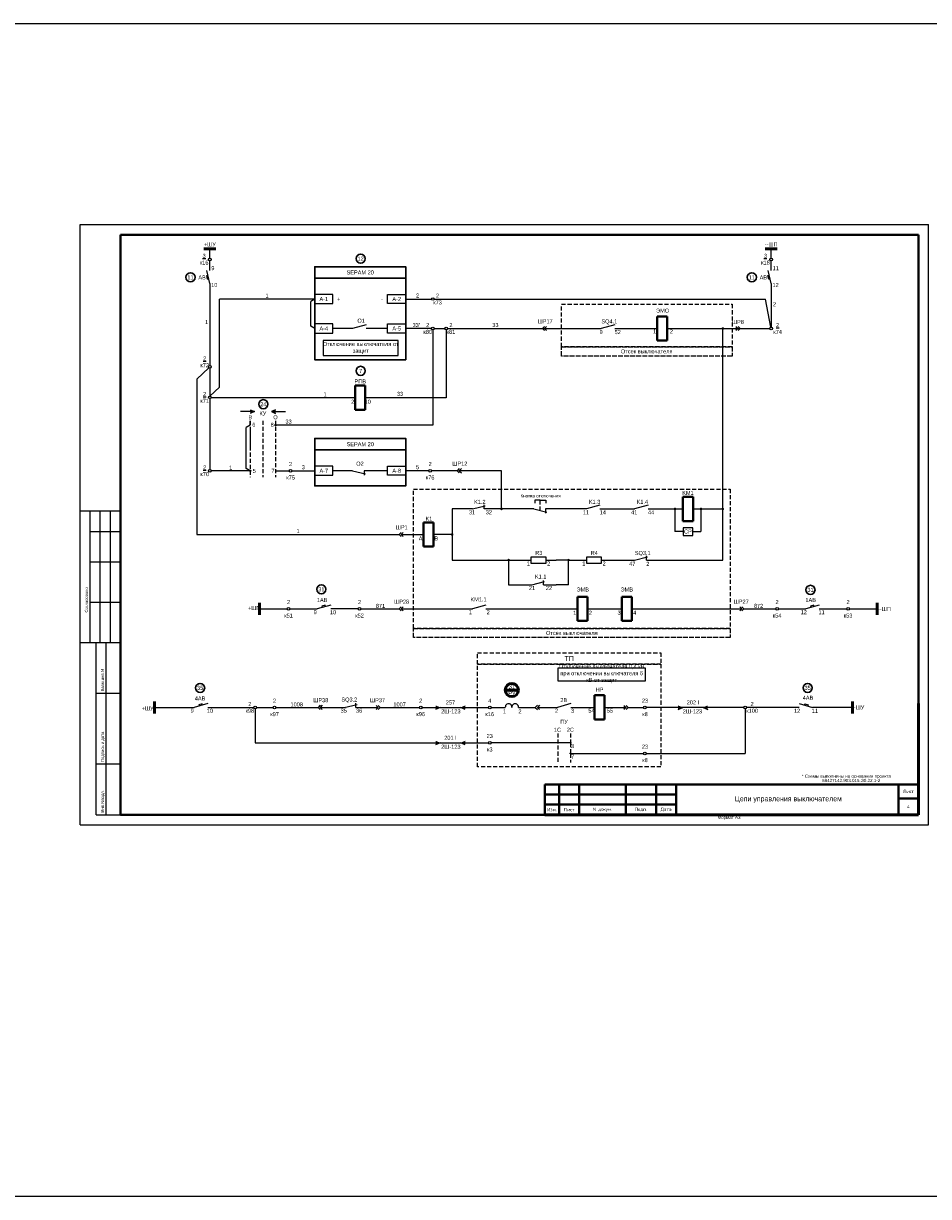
# Model space of a CAD drawing. Header units: millimetres. Extents: x 4897 to 12009, y -3017 to 2708.
# Tile 42 of 86: x 6480 to 6928, y 1313 to 1894. Entities that reach past the tile are written whole.
import ezdxf
from ezdxf.enums import TextEntityAlignment as Align

# ---------------------------------------------------------------- set-up
doc = ezdxf.new("R2010")
doc.units = ezdxf.units.MM
doc.linetypes.add('ACAD_ISO02W100', pattern=[15, 12, -3])
doc.linetypes.add('JIS_02_2.0', pattern=[3, 2, -1])
doc.layers.add('основная 0.5', color=7, linetype='Continuous', lineweight=50)
doc.styles.add('SIMPLEX', font='txt', dxfattribs={"height": 5})

msp = doc.modelspace()

# ---------------------------------------------------------------- hatches: boundary and pattern name
h = msp.add_hatch(color=256)
h.dxf.hatch_style = 1
h.paths.add_polyline_path([(6591.91, 1700.83), (6593.91, 1701.69), (6591.91, 1702.54)])
h = msp.add_hatch(color=256)
h.dxf.hatch_style = 1
h.paths.add_polyline_path([(6604.4, 1700.83), (6602.4, 1701.69), (6604.4, 1702.54)])
h = msp.add_hatch(color=256)
h.dxf.hatch_style = 1
h.paths.add_polyline_path([(6683.62, 1554.31), (6685.97, 1555.31), (6683.62, 1556.31)])
h = msp.add_hatch(color=256)
h.dxf.hatch_style = 1
h.paths.add_polyline_path([(6698.31, 1556.31), (6695.97, 1555.31), (6698.31, 1554.31)])
h = msp.add_hatch(color=256)
h.dxf.hatch_style = 1
h.paths.add_polyline_path([(6803.67, 1556.31), (6806.01, 1555.31), (6803.67, 1554.31)])
h = msp.add_hatch(color=256)
h.dxf.hatch_style = 1
h.paths.add_polyline_path([(6818.35, 1554.31), (6816.01, 1555.31), (6818.35, 1556.31)])
h = msp.add_hatch(color=256)
h.dxf.hatch_style = 1
h.paths.add_polyline_path([(6683.62, 1536.82), (6685.97, 1537.82), (6683.62, 1538.82)])
h = msp.add_hatch(color=256)
h.dxf.hatch_style = 1
h.paths.add_polyline_path([(6698.31, 1538.82), (6695.97, 1537.82), (6698.31, 1536.82)])

# ---------------------------------------------------------------- linework, layer by layer
for p, q in [((6507.65, 1497.19), (6507.65, 1794.23)), ((6507.65, 1794.23), (6927.66, 1794.23)), ((6507.65, 1497.19), (6507.65, 1794.23)), ((6927.66, 1497.19), (6927.66, 1794.23)), ((6927.66, 1497.19), (6927.66, 1794.23)), ((6570.3, 1769), (6570.92, 1769.15)), ((6570.72, 1767.3), (6571.32, 1767.45)), ((6571.88, 1765.13), (6571.88, 1724.51)), ((6848.18, 1769), (6848.8, 1769.15)), ((6848.6, 1767.3), (6849.2, 1767.45)), ((6623.78, 1757.42), (6576.62, 1757.42)), ((6576.62, 1713.82), (6576.62, 1757.42)), ((6623.78, 1757.42), (6621.8, 1756.28)), ((6621.8, 1743.98), (6621.8, 1756.28)), ((6668.85, 1757.42), (6681.63, 1757.42)), ((6682.88, 1757.42), (6847, 1757.42)), ((6849.63, 1743.49), (6847, 1757.42)), ((6623.78, 1742.84), (6621.8, 1743.98)), ((6642.51, 1742.84), (6632.78, 1742.84)), ((6649.18, 1744.7), (6642.51, 1742.84)), ((6659.85, 1742.84), (6649.18, 1742.84)), ((6681.63, 1742.84), (6668.85, 1742.84)), ((6682.25, 1742.21), (6682.25, 1695.04)), ((6682.88, 1742.84), (6688.27, 1742.84)), ((6688.9, 1742.21), (6688.9, 1708.56)), ((6689.53, 1742.84), (6765.62, 1742.84)), ((6772.29, 1744.7), (6765.62, 1742.84)), ((6772.29, 1742.84), (6793.25, 1742.84)), ((6772.29, 1742.84), (6793.25, 1742.84)), ((6798.25, 1742.84), (6849.1, 1742.84)), ((6798.25, 1742.84), (6837.44, 1742.84)), ((6825.8, 1628.24), (6825.8, 1742.84)), ((6571.43, 1723.44), (6565.5, 1717.71)), ((6571.88, 1723.25), (6571.88, 1709.38)), ((6576.62, 1713.82), (6571.88, 1709.38)), ((6571.88, 1708.13), (6571.88, 1673.06)), ((6643.81, 1708.56), (6572.51, 1708.56)), ((6688.9, 1708.56), (6648.81, 1708.56)), ((6593.91, 1701.69), (6586.99, 1701.69)), ((6591.91, 1702.54), (6593.91, 1701.69)), ((6593.91, 1701.69), (6591.91, 1700.83)), ((6604.4, 1702.54), (6602.4, 1701.69)), ((6602.4, 1701.69), (6604.4, 1700.83)), ((6602.4, 1701.69), (6609.32, 1701.69)), ((6591.88, 1695.04), (6591.88, 1697.2)), ((6591.89, 1695.05), (6589.92, 1693.9)), ((6589.92, 1673.57), (6589.92, 1693.9)), ((6682.25, 1695.04), (6604.37, 1695.04)), ((6591.89, 1672.43), (6572.51, 1672.43)), ((6591.89, 1672.43), (6589.92, 1673.57)), ((6604.37, 1672.43), (6611.2, 1672.43)), ((6612.46, 1672.43), (6623.78, 1672.43)), ((6642.51, 1672.43), (6632.78, 1672.43)), ((6642.51, 1672.43), (6648.86, 1670.91)), ((6659.85, 1672.43), (6648.3, 1672.43)), ((6648.3, 1672.43), (6648.3, 1670.33)), ((6680.28, 1672.43), (6668.85, 1672.43)), ((6694.32, 1672.43), (6681.54, 1672.43)), ((6716.31, 1672.43), (6695.35, 1672.43)), ((6716.31, 1653.54), (6716.31, 1672.43)), ((6735.45, 1657.83), (6732.75, 1657.83)), ((6732.75, 1657.83), (6732.75, 1656.45)), ((6735.45, 1657.83), (6738.15, 1657.83)), ((6738.15, 1657.83), (6738.15, 1656.45)), ((6764.94, 1655.41), (6758.27, 1653.54)), ((6527.65, 1652.42), (6507.65, 1652.42)), ((6512.65, 1587.42), (6512.65, 1652.42)), ((6517.65, 1587.42), (6517.65, 1652.42)), ((6522.65, 1587.42), (6522.65, 1652.42)), ((6701.84, 1653.54), (6691.81, 1653.54)), ((6691.81, 1653.54), (6691.81, 1628.24)), ((6732.27, 1653.54), (6707.63, 1653.54)), ((6732.27, 1653.54), (6738.62, 1652.02)), ((6758.27, 1653.54), (6738.06, 1653.54)), ((6738.06, 1653.54), (6738.06, 1651.45)), ((6802.13, 1653.54), (6802.13, 1642.34)), ((6811.06, 1653.54), (6825.8, 1653.54)), ((6815, 1653.54), (6815, 1642.34)), ((6512.65, 1642.42), (6527.65, 1642.42)), ((6806.13, 1642.34), (6802.13, 1642.34)), ((6811, 1642.34), (6815, 1642.34)), ((6512.65, 1627.42), (6527.65, 1627.42)), ((6512.65, 1607.42), (6527.65, 1607.42)), ((6596.44, 1604.09), (6610.14, 1604.09)), ((6611.47, 1604.09), (6625.05, 1604.09)), ((6631.72, 1605.95), (6625.05, 1604.09)), ((6628.99, 1605.86), (6627.34, 1605.4)), ((6627.34, 1605.4), (6627.49, 1604.77)), ((6629.14, 1605.23), (6628.99, 1605.86)), ((6645.3, 1604.09), (6631.72, 1604.09)), ((6646.62, 1604.09), (6665.51, 1604.09)), ((6666.54, 1604.09), (6701.84, 1604.09)), ((6708.51, 1605.95), (6701.84, 1604.09)), ((6708.51, 1604.09), (6753.88, 1604.09)), ((6758.88, 1604.09), (6775.84, 1604.09)), ((6780.84, 1604.09), (6835.22, 1604.09)), ((6836.25, 1604.09), (6852.01, 1604.09)), ((6853.34, 1604.09), (6866.92, 1604.09)), ((6873.59, 1605.95), (6866.92, 1604.09)), ((6870.87, 1605.86), (6869.21, 1605.4)), ((6869.21, 1605.4), (6869.37, 1604.77)), ((6871.02, 1605.23), (6870.87, 1605.86)), ((6873.59, 1604.09), (6887.17, 1604.09)), ((6888.47, 1604.09), (6902.17, 1604.09)), ((6507.65, 1587.42), (6527.65, 1587.42)), ((6515.65, 1502.23), (6515.65, 1587.42)), ((6520.52, 1502.23), (6520.52, 1587.42)), ((6515.65, 1562.42), (6527.65, 1562.42)), ((6570.81, 1557.17), (6564.14, 1555.31)), ((6568.08, 1557.08), (6566.43, 1556.62)), ((6566.43, 1556.62), (6566.58, 1555.99)), ((6568.24, 1556.45), (6568.08, 1557.08)), ((6750.63, 1557.17), (6743.96, 1555.31)), ((6863.62, 1557.17), (6870.29, 1555.31)), ((6866.19, 1556.45), (6866.35, 1557.08)), ((6866.35, 1557.08), (6868, 1556.62)), ((6868, 1556.62), (6867.85, 1555.99)), ((6544.44, 1555.31), (6564.14, 1555.31)), ((6570.81, 1555.31), (6593.67, 1555.31)), ((6594.33, 1554.65), (6594.33, 1537.82)), ((6595, 1555.31), (6603.24, 1555.31)), ((6604.57, 1555.31), (6625.47, 1555.35)), ((6626.53, 1555.31), (6638.42, 1555.31)), ((6644.21, 1555.31), (6655.16, 1555.31)), ((6656.19, 1555.31), (6675.59, 1555.31)), ((6685.97, 1555.31), (6683.62, 1554.31)), ((6698.31, 1554.31), (6695.97, 1555.31)), ((6711.1, 1555.31), (6718.12, 1555.31)), ((6724.66, 1555.31), (6733.02, 1555.31)), ((6734.05, 1555.31), (6743.96, 1555.31)), ((6750.63, 1555.31), (6762.3, 1555.31)), ((6767.3, 1555.31), (6777.89, 1555.31)), ((6778.92, 1555.31), (6786.6, 1555.31)), ((6803.67, 1554.31), (6806.01, 1555.31)), ((6816.01, 1555.31), (6818.35, 1554.31)), ((6836.25, 1555.31), (6827.89, 1555.31)), ((6836.91, 1554.65), (6836.91, 1532.56)), ((6863.62, 1555.31), (6837.58, 1555.31)), ((6889.99, 1555.31), (6870.29, 1555.31)), ((6685.97, 1537.82), (6683.62, 1536.82)), ((6698.31, 1536.82), (6695.97, 1537.82)), ((6750.2, 1537.82), (6711.1, 1537.82)), ((6515.65, 1527.42), (6527.65, 1527.42)), ((6750.63, 1532.56), (6786.6, 1532.56)), ((6787.93, 1532.56), (6836.91, 1532.56)), ((6515.65, 1502.23), (6527.65, 1502.23)), ((6507.65, 1497.19), (6927.66, 1497.19))]:
    msp.add_line(p, q)
at = {"lineweight": 40}
for p, q in [((6527.65, 1789.23), (6922.75, 1789.23)), ((6922.75, 1789.23), (6922.75, 1502.23)), ((6798.25, 1748.84), (6793.25, 1748.84)), ((6793.25, 1748.84), (6793.25, 1736.84)), ((6798.25, 1736.84), (6798.25, 1748.84)), ((6798.25, 1736.84), (6793.25, 1736.84)), ((6648.81, 1714.56), (6643.81, 1714.56)), ((6643.81, 1714.56), (6643.81, 1702.56)), ((6648.81, 1702.56), (6648.81, 1714.56)), ((6648.81, 1702.56), (6643.81, 1702.56)), ((6811.06, 1659.54), (6806.06, 1659.54)), ((6806.06, 1659.54), (6806.06, 1647.54)), ((6811.06, 1647.54), (6811.06, 1659.54)), ((6682.57, 1646.89), (6677.57, 1646.89)), ((6677.57, 1646.89), (6677.57, 1634.89)), ((6682.57, 1634.89), (6682.57, 1646.89)), ((6811.06, 1647.54), (6806.06, 1647.54)), ((6682.57, 1634.89), (6677.57, 1634.89)), ((6758.88, 1610.09), (6753.88, 1610.09)), ((6753.88, 1610.09), (6753.88, 1598.09)), ((6758.88, 1598.09), (6758.88, 1610.09)), ((6780.84, 1610.09), (6775.84, 1610.09)), ((6775.84, 1610.09), (6775.84, 1598.09)), ((6780.84, 1598.09), (6780.84, 1610.09)), ((6758.88, 1598.09), (6753.88, 1598.09)), ((6780.84, 1598.09), (6775.84, 1598.09)), ((6767.3, 1561.31), (6762.3, 1561.31)), ((6762.3, 1561.31), (6762.3, 1549.31)), ((6767.3, 1549.31), (6767.3, 1561.31)), ((6767.3, 1549.31), (6762.3, 1549.31)), ((6737.75, 1517.23), (6802.75, 1517.23)), ((6912.75, 1517.23), (6912.75, 1502.23)), ((6737.75, 1512.23), (6802.75, 1512.23)), ((6912.75, 1510.23), (6922.75, 1510.23)), ((6737.75, 1507.23), (6802.75, 1507.23)), ((6527.65, 1502.23), (6922.75, 1502.23))]:
    msp.add_line(p, q, dxfattribs=at)
at = {"linetype": 'Continuous', "lineweight": 40}
msp.add_line((6527.65, 1789.23), (6527.65, 1502.23), dxfattribs=at)
at = {"color": 1, "lineweight": 50}
for p, q in [((6574.88, 1782.29), (6568.88, 1782.29)), ((6596.44, 1607.09), (6596.44, 1601.09)), ((6544.44, 1552.31), (6544.44, 1558.31))]:
    msp.add_line(p, q, dxfattribs=at)
at = {"color": 7}
for p, q in [((6571.88, 1777.71), (6571.88, 1782.29)), ((6849.76, 1777.71), (6849.76, 1782.29)), ((6571.88, 1765.13), (6570.36, 1771.48)), ((6571.88, 1771.48), (6571.88, 1776.38)), ((6849.76, 1765.13), (6848.24, 1771.48)), ((6849.76, 1771.48), (6849.76, 1776.38)), ((6570.72, 1767.3), (6570.3, 1769)), ((6848.6, 1767.3), (6848.18, 1769)), ((6849.76, 1765.13), (6849.76, 1743.5)), ((6565.5, 1717.71), (6565.5, 1640.89)), ((6701.84, 1653.54), (6708.19, 1655.06)), ((6707.63, 1653.54), (6707.63, 1655.64)), ((6788.83, 1655.41), (6782.17, 1653.54)), ((6764.94, 1653.54), (6782.17, 1653.54)), ((6788.83, 1653.54), (6788.83, 1653.54)), ((6788.83, 1653.54), (6806.06, 1653.54)), ((6565.5, 1640.89), (6665.51, 1640.89)), ((6666.54, 1640.89), (6677.57, 1640.89)), ((6691.81, 1640.89), (6682.57, 1640.89)), ((6691.81, 1628.24), (6725.85, 1628.24)), ((6719.79, 1628.24), (6719.79, 1616.06)), ((6725.85, 1628.24), (6730.84, 1628.24)), ((6738.38, 1628.24), (6743.37, 1628.24)), ((6749.42, 1628.24), (6743.37, 1628.24)), ((6749.42, 1616.06), (6749.42, 1628.24)), ((6749.42, 1628.24), (6758.27, 1628.24)), ((6765.81, 1628.24), (6782.17, 1628.24)), ((6782.17, 1628.24), (6788.51, 1629.76)), ((6787.96, 1628.24), (6787.96, 1630.33)), ((6787.96, 1628.24), (6825.8, 1628.24)), ((6719.79, 1616.06), (6731.27, 1616.06)), ((6731.27, 1616.06), (6737.62, 1617.58)), ((6737.06, 1616.06), (6737.06, 1618.16)), ((6737.06, 1616.06), (6743.37, 1616.06)), ((6749.42, 1616.06), (6743.37, 1616.06)), ((6638.42, 1555.31), (6644.77, 1556.83)), ((6644.21, 1555.31), (6644.21, 1557.4)), ((6676.92, 1555.31), (6709.77, 1555.31)), ((6836.25, 1555.31), (6787.93, 1555.31)), ((6594.33, 1537.82), (6709.77, 1537.82))]:
    msp.add_line(p, q, dxfattribs=at)
at = {"color": 5, "lineweight": 50}
for p, q in [((6852.76, 1782.29), (6846.76, 1782.29)), ((6902.17, 1601.09), (6902.17, 1607.09)), ((6889.99, 1552.31), (6889.99, 1558.31))]:
    msp.add_line(p, q, dxfattribs=at)
at = {"linetype": 'JIS_02_2.0'}
for p, q in [((6591.88, 1697.2), (6591.88, 1688.4)), ((6591.88, 1697.2), (6591.88, 1683.63)), ((6598.13, 1697.2), (6598.13, 1669.24)), ((6604.37, 1697.2), (6604.37, 1669.24)), ((6591.88, 1693.4), (6591.88, 1669.24)), ((6735.45, 1652.78), (6735.45, 1657.83)), ((6744.17, 1542.42), (6744.17, 1528.09)), ((6750.42, 1542.42), (6750.42, 1538.04)), ((6750.42, 1537.6), (6750.42, 1532.78)), ((6750.42, 1532.35), (6750.42, 1528.09))]:
    msp.add_line(p, q, dxfattribs=at)
at = {"linetype": 'Continuous'}
for p, q in [((6527.65, 1643.24), (6527.65, 1623.24)), ((6527.65, 1603.24), (6527.65, 1583.24))]:
    msp.add_line(p, q, dxfattribs=at)
at = {"lineweight": 50}
msp.add_line((6724.65, 1563.9), (6718.13, 1563.9), dxfattribs=at)
at = {"color": 1}
msp.add_lwpolyline([(5068.94, 1893.8), (10143.57, 1893.8), (10143.57, 1313.24), (5068.94, 1313.24)], close=True, dxfattribs=at)
at = {"lineweight": 30}
for points in [[(6623.78, 1773.4), (6623.78, 1773.4), (6668.85, 1773.4), (6668.85, 1767.72), (6623.78, 1767.72), (6623.78, 1773.4)], [(6623.78, 1688.41), (6623.78, 1688.41), (6668.85, 1688.41), (6668.85, 1682.72), (6623.78, 1682.72), (6623.78, 1688.41)]]:
    msp.add_lwpolyline(points, dxfattribs=at)
for points in [[(6623.78, 1767.72), (6668.85, 1767.72), (6668.85, 1727.35), (6623.78, 1727.35)], [(6623.78, 1682.72), (6668.85, 1682.72), (6668.85, 1664.97), (6623.78, 1664.97)]]:
    msp.add_lwpolyline(points, close=True, dxfattribs=at)
for points in [[(6623.78, 1755.17), (6632.78, 1755.17), (6632.78, 1759.67), (6623.78, 1759.67)], [(6668.85, 1755.17), (6659.85, 1755.17), (6659.85, 1759.67), (6668.85, 1759.67)], [(6623.78, 1740.59), (6632.78, 1740.59), (6632.78, 1745.09), (6623.78, 1745.09)], [(6668.85, 1740.59), (6659.85, 1740.59), (6659.85, 1745.09), (6668.85, 1745.09)], [(6627.94, 1729.48), (6665.16, 1729.48), (6665.16, 1736.9), (6627.94, 1736.9)], [(6623.78, 1670.18), (6632.78, 1670.18), (6632.78, 1674.68), (6623.78, 1674.68)], [(6668.85, 1670.18), (6659.85, 1670.18), (6659.85, 1674.68), (6668.85, 1674.68)], [(6811, 1644.26), (6806.13, 1644.26), (6806.13, 1640.43), (6811, 1640.43)], [(6744.38, 1574.92), (6787.3, 1574.92), (6787.3, 1568.24), (6744.38, 1568.24)]]:
    msp.add_lwpolyline(points, close=True)
at = {"color": 32, "linetype": 'JIS_02_2.0', "true_color": 0xcd6928}
for points in [[(6746, 1754.85), (6830.47, 1754.85), (6830.39, 1733.8), (6745.92, 1733.8)], [(6672.61, 1663.4), (6829.5, 1663.4), (6829.5, 1594.45), (6672.61, 1594.45)], [(6704.4, 1576.66), (6795.11, 1576.66), (6795.11, 1525.91), (6704.4, 1525.91)]]:
    msp.add_lwpolyline(points, close=True, dxfattribs=at)
for points in [[(6737.56, 1743.87), (6736.53, 1742.84), (6737.56, 1741.8)], [(6738.59, 1743.87), (6737.56, 1742.84), (6738.59, 1741.8)], [(6832.33, 1743.87), (6833.36, 1742.84), (6832.33, 1741.8)], [(6833.36, 1743.87), (6834.39, 1742.84), (6833.36, 1741.8)], [(6695.33, 1673.48), (6694.3, 1672.45), (6695.33, 1671.41)], [(6696.37, 1673.48), (6695.33, 1672.45), (6696.37, 1671.41)], [(6666.54, 1605.12), (6665.51, 1604.09), (6666.54, 1603.06)], [(6667.58, 1605.12), (6666.54, 1604.09), (6667.58, 1603.06)], [(6834.18, 1605.12), (6835.22, 1604.09), (6834.18, 1603.06)], [(6835.22, 1605.12), (6836.25, 1604.09), (6835.22, 1603.06)], [(6626.5, 1556.38), (6625.47, 1555.35), (6626.5, 1554.31)], [(6627.53, 1556.38), (6626.5, 1555.35), (6627.53, 1554.31)], [(6654.13, 1556.34), (6655.16, 1555.31), (6654.13, 1554.28)], [(6655.16, 1556.34), (6656.19, 1555.31), (6655.16, 1554.28)], [(6734.02, 1556.38), (6732.98, 1555.35), (6734.02, 1554.31)], [(6735.05, 1556.38), (6734.02, 1555.35), (6735.05, 1554.31)], [(6776.85, 1556.34), (6777.89, 1555.31), (6776.85, 1554.28)], [(6777.89, 1556.34), (6778.92, 1555.31), (6777.89, 1554.28)]]:
    msp.add_lwpolyline(points)
at = {"const_width": 0.5}
for points in [[(6825.43, 1742.84, -1), (6826.18, 1742.84, -1)], [(6591.5, 1672.43, 1), (6592.25, 1672.43, 1)], [(6715.93, 1653.54, 1), (6716.68, 1653.54, 1)], [(6801.75, 1653.54, 1), (6802.5, 1653.54, 1)], [(6814.62, 1653.54, 1), (6815.37, 1653.54, 1)], [(6825.43, 1653.54, 1), (6826.18, 1653.54, 1)], [(6691.43, 1640.89, 1), (6692.18, 1640.89, 1)], [(6719.42, 1628.24, 1), (6720.17, 1628.24, 1)], [(6749.05, 1628.24, 1), (6749.8, 1628.24, 1)]]:
    msp.add_lwpolyline(points, format="xyb", close=True, dxfattribs=at)
at = {"color": 32, "linetype": 'ACAD_ISO02W100', "ltscale": 0.2, "true_color": 0xcd6928}
for points in [[(6745.92, 1733.8), (6745.92, 1733.8), (6830.39, 1733.8), (6830.39, 1729.21), (6745.92, 1729.21), (6745.92, 1733.8)], [(6672.61, 1594.45), (6672.61, 1594.45), (6829.5, 1594.45), (6829.5, 1589.86), (6672.61, 1589.86), (6672.61, 1594.45)]]:
    msp.add_lwpolyline(points, dxfattribs=at)
at = {"color": 7, "const_width": 0.5}
msp.add_lwpolyline([(6604, 1695.04, -1), (6604.75, 1695.04, -1)], format="xyb", close=True, dxfattribs=at)
at = {"color": 7}
for points in [[(6666.54, 1641.93), (6665.51, 1640.89), (6666.54, 1639.86)], [(6667.58, 1641.93), (6666.54, 1640.89), (6667.58, 1639.86)]]:
    msp.add_lwpolyline(points, dxfattribs=at)
for points in [[(6738.38, 1629.74), (6730.84, 1629.74), (6730.84, 1626.74), (6738.38, 1626.74)], [(6765.81, 1629.74), (6758.27, 1629.74), (6758.27, 1626.74), (6765.81, 1626.74)]]:
    msp.add_lwpolyline(points, close=True, dxfattribs=at)
at = {"color": 32, "linetype": 'JIS_02_2.0', "true_color": 0xcd6928}
msp.add_lwpolyline([(6704.4, 1582.35), (6704.4, 1582.35), (6795.11, 1582.35), (6795.11, 1576.66), (6704.4, 1576.66), (6704.4, 1582.35)], dxfattribs=at)
for centre, radius in [((6571.88, 1777.04), 0.663), ((6849.76, 1777.04), 0.663), ((6682.25, 1757.42), 0.629), ((6682.25, 1742.84), 0.629), ((6688.9, 1742.84), 0.629), ((6849.76, 1742.84), 0.663), ((6571.88, 1723.88), 0.629), ((6571.88, 1672.43), 0.629), ((6611.83, 1672.43), 0.629), ((6680.91, 1672.43), 0.629), ((6610.81, 1604.09), 0.663), ((6645.96, 1604.09), 0.663), ((6852.68, 1604.09), 0.663), ((6887.83, 1604.09), 0.663), ((6594.33, 1555.31), 0.663), ((6603.91, 1555.31), 0.663), ((6676.25, 1555.31), 0.663), ((6710.44, 1555.31), 0.663), ((6787.27, 1555.31), 0.663), ((6836.91, 1555.31), 0.663), ((6710.44, 1537.82), 0.663), ((6750.42, 1537.82), 0.218), ((6750.42, 1532.56), 0.218), ((6787.27, 1532.56), 0.663)]:
    msp.add_circle(centre, radius)
at = {"lineweight": 30}
for centre in [(6646.52, 1777.42), (6562.3, 1768.19), (6840.18, 1768.19), (6646.52, 1721.87), (6598.34, 1705.37), (6627.1, 1613.76), (6869.21, 1613.49), (6567.06, 1564.98), (6867.81, 1564.98)]:
    msp.add_circle(centre, 2.25, dxfattribs=at)
at = {"color": 7}
msp.add_circle((6571.88, 1708.75), 0.629, dxfattribs=at)
at = {"lineweight": 50}
msp.add_circle((6721.39, 1563.9), 3.26, dxfattribs=at)
for centre in [(6719.76, 1555.44), (6723.03, 1555.44)]:
    msp.add_arc(centre, 1.64, 355.52704, 184.47296)
at = {"layer": 'основная 0.5', "color": 0}
for p, q in [((6922.75, 1502.23), (6922.75, 1557.23)), ((6737.75, 1502.23), (6922.75, 1502.23))]:
    msp.add_line(p, q, dxfattribs=at)
at = {"layer": 'основная 0.5', "lineweight": 40}
for p, q in [((6737.75, 1517.23), (6737.75, 1502.23)), ((6744.75, 1502.23), (6744.75, 1517.23)), ((6754.75, 1502.23), (6754.75, 1517.23)), ((6777.75, 1502.23), (6777.75, 1517.23)), ((6792.75, 1502.23), (6792.75, 1517.23)), ((6802.75, 1502.23), (6802.75, 1517.23)), ((6802.75, 1517.23), (6922.75, 1517.23))]:
    msp.add_line(p, q, dxfattribs=at)

# ---------------------------------------------------------------- texts
at = {"color": 7, "style": 'SIMPLEX'}
for s, p in [('9', (6572.61, 1771.7)), ('11', (6850.49, 1771.7)), ('10', (6572.53, 1763.39)), ('12', (6850.41, 1763.39)), ('О1', (6644.9, 1745.71)), ('9', (6764.8, 1740.06)), ('SQ4.1', (6765.71, 1745.35)), ('52', (6772.22, 1740.05)), ('1', (6791.27, 1740.38)), ('2', (6799.58, 1740.38)), ('О2', (6644.35, 1674.94)), ('K1.3', (6759.51, 1656.05)), ('K1.4', (6783.14, 1656.05)), ('31', (6700.11, 1650.89)), ('32', (6708.44, 1650.89)), ('11', (6756.54, 1650.87)), ('14', (6764.87, 1650.86)), ('41', (6780.43, 1650.87)), ('44', (6788.77, 1650.86)), ('SQ3.1', (6782.25, 1630.75)), ('47', (6779.49, 1625.38)), ('2', (6787.94, 1625.37)), ('K1.1', (6732.8, 1619.08)), ('21', (6729.85, 1613.45)), ('22', (6738.18, 1613.44))]:
    msp.add_text(s, height=2, rotation=360, dxfattribs=at).set_placement(p)
at = {"style": 'SIMPLEX'}
msp.add_text('K1.2', height=2, dxfattribs=at).set_placement((6702.67, 1656.05))
at = {"linetype": 'Continuous', "style": 'SIMPLEX'}
for s, p in [('Согласовано', (6511.48, 1602.3)), ('Взам.инв.N', (6519.48, 1563.3)), ('Подпись и дата', (6519.48, 1528.3)), ('Инв.Nподл.', (6519.48, 1503.3))]:
    msp.add_text(s, height=1.5, rotation=90, dxfattribs=at).set_placement(p)
at = {"color": 7, "style": 'SIMPLEX'}
for s, p in [('35', (6636.61, 1552.71)), ('36', (6644.25, 1552.68)), ('2', (6742.69, 1552.66)), ('3', (6750.64, 1552.65)), ('54', (6759.26, 1552.73)), ('55', (6768.38, 1552.73))]:
    msp.add_text(s, height=2, dxfattribs=at).set_placement(p)
at = {"color": 4, "style": 'SIMPLEX'}
for p in [(6691.19, 1552.38), (6810.78, 1552.38), (6691.19, 1534.88)]:
    msp.add_text('2Ш-123', height=2, dxfattribs=at).set_placement(p, align=Align.CENTER)
at = {"color": 7, "attachment_point": 5, "style": 'SIMPLEX'}
for s, insert, char_height, width in [('+ШУ', (6571.88, 1784.48), 2, 6), ('--ШП', (6849.76, 1784.48), 2, 6), ('{\\L3\\P\\pt8;}к16', (6569.04, 1777.14), 2, 4.8313), ('{\\L3\\P\\pt8;}к18', (6846.92, 1777.14), 2, 4.8313), ('{\\C256;SEPAM 20}', (6646.31, 1770.56), 2, 45.0729), ('АВ', (6568.01, 1768.11), 2, 4.8313), ('АВ', (6845.89, 1768.11), 2, 4.8313), ('1', (6600.2, 1759.15), 2, 4.8313), ('2', (6674.72, 1759.15), 2, 4.8313), ('2\\Pк73', (6684.58, 1757.42), 2, 4.8313), ('A-1', (6628.28, 1757.42), 2, 8.9989), ('+', (6635.58, 1757.42), 2, 4.8313), ('-', (6657.04, 1757.42), 2, 4.8313), ('A-2', (6664.35, 1757.42), 2, 9), ('2', (6851.39, 1754.83), 2, 4.8313), ('ШР17', (6737.85, 1746.37), 2, 4.8313), ('ЭМО', (6796.01, 1751.69), 2, 4.8313), ('1', (6570.25, 1746.01), 2, 4.8313), ('A-4', (6628.28, 1742.84), 2, 8.9989), ('A-5', (6664.35, 1742.84), 2, 9), ("33'", (6674.04, 1744.57), 2, 4.8313), ('2\\Pк80', (6679.72, 1742.84), 2, 4.8313), ('2\\Pк81', (6691.23, 1742.84), 2, 4.8313), ('33', (6713.25, 1744.57), 2, 4.8313), ('ШР8', (6833.29, 1746.07), 2, 4.8313), ('{\\L2}\\P\\pt8;к74', (6852.94, 1742.84), 2, 4.8313), ('{\\C256;Отключение выключателя от защит}', (6646.55, 1733.19), 2, 37.2194), ('Отсек выключателя ', (6788.15, 1731.5), 2, 84.47), ('РПВ', (6646.31, 1716.64), 2, 4.8313), ('1', (6628.91, 1710.29), 2, 4.8313), ('2', (6642.6, 1706.61), 2, 4.8313), ('10', (6650.03, 1706.61), 2, 4.8313), ('33', (6666.01, 1710.48), 2, 4.8313), ('КУ', (6598.14, 1700.78), 2, 4.8313), ('В', (6591.88, 1698.91), 2, 4.8313), ('6', (6593.65, 1695.18), 2, 4.8313), ('8', (6602.74, 1695.17), 2, 4.8313), ('О', (6604.36, 1698.91), 2, 4.8313), ('33', (6610.84, 1696.77), 2, 4.8313), ('SEPAM 20', (6646.31, 1685.57), 2, 45.0729), ('1', (6582.2, 1674.03), 2, 4.8313), ('5', (6593.84, 1672.37), 2, 4.8313), ('7', (6603.13, 1672.42), 2, 4.8313), ('2\\P\\Pк75', (6611.83, 1672.43), 2, 4.8313), ('3', (6618.11, 1674.18), 2, 4.8313), ('A-7', (6628.28, 1672.43), 2, 4.8313), ('A-8', (6664.35, 1672.43), 2, 4.8313), ('5', (6674.71, 1674.18), 2, 4.8313), ('2\\P\\Pк76', (6680.91, 1672.43), 2, 4.8313), ('ШР12', (6695.62, 1675.98), 2, 4.8313), ('Кнопка отключения', (6735.64, 1660.03), 1.6, 20.0642), ('KM1', (6808.56, 1661.47), 2, 4.8313), ('1', (6615.5, 1642.62), 2, 4.8313), ('ШР1', (6666.83, 1644.43), 2, 9), ('СР', (6808.53, 1642.34), 2, 4.8313), ('A', (6676.2, 1638.94), 2, 2.1353), ('B', (6683.93, 1638.94), 2, 2.1353), ('R3', (6734.73, 1631.78), 2, 4.8313), ('R4', (6762.17, 1631.78), 2, 4.8313), ('1', (6729.57, 1626.54), 2, 4.8313), ('2', (6739.64, 1626.54), 2, 4.8313), ('1', (6757.01, 1626.54), 2, 4.8313), ('2', (6767.07, 1626.54), 2, 4.8313), ('31\\PРУ', (6721.39, 1563.9), 2, 6.4472), ('{\\C256;НР}', (6764.8, 1564.13), 2, 6.4472), ('+ШУ', (6541.03, 1554.82), 2, 6.8133), ('4АВ', (6567.04, 1559.75), 2, 6.4472), ('2\\P\\pt8;к98', (6591.67, 1555.31), 2, 6.4472), ('2\\P\\Pк97', (6603.91, 1555.31), 2, 6.4472), ('ШР38', (6626.79, 1558.88), 2, 6.4472), ('SQ3.2', (6640.92, 1558.93), 2, 6.4472), ('ШР37', (6654.87, 1558.85), 2, 6.4472), ('{\\C256;2\\P\\pt10;}\\P\\pt8;к96', (6676.25, 1555.31), 2, 6.4472), ('257', (6690.97, 1557.76), 2, 6.4472), ('\\pt10;{\\C256;4\\P}\\P\\pt8;к16', (6710.44, 1555.31), 2, 6.4472), ('2В', (6747.04, 1558.93), 2, 6.4472), ('\\pt10;{\\C256;23\\P}\\P\\pt8;к8', (6787.27, 1555.31), 2, 6.4472), ('202 I', (6811.01, 1557.76), 2, 6.4472), ('2\\P\\pt8;к100', (6840.31, 1555.31), 2, 6.4472), ('4АВ', (6867.99, 1560.08), 2, 6.4472), ('-ШУ', (6893.22, 1555.31), 2, 6.4472), ('9', (6563.12, 1553.67), 2, 6.4472), ('10', (6571.96, 1553.63), 2, 6.4472), ('1', (6717.66, 1553.36), 2, 6.4472), ('2', (6725.4, 1553.36), 2, 6.4472), ('12', (6862.6, 1553.68), 2, 6.4472), ('11', (6871.44, 1553.63), 2, 6.4472), ('1С', (6743.96, 1544.25), 2, 6.4472), ('ПУ', (6747.21, 1548.2), 2, 6.4472), ('2С', (6750.36, 1544.25), 2, 6.4472), ('201 I', (6690.97, 1540.27), 2, 6.4472), ('\\pt8;{\\C256;23\\P\\Pк3}', (6710.44, 1537.82), 2, 6.4472), ('3', (6751.44, 1536.18), 2, 6.4472), ('\\pt8;{\\C256;23\\P\\Pк8}', (6787.27, 1532.56), 2, 6.4472), ('7', (6751.44, 1530.92), 2, 6.4472)]:
    msp.add_mtext(s, dxfattribs=dict(at, insert=insert, char_height=char_height, width=width))
at = {"char_height": 2, "attachment_point": 5, "style": 'SIMPLEX'}
for s, insert, width in [('12', (6646.52, 1777.42), 4.3874), ('11', (6562.3, 1768.19), 4.3874), ('11', (6840.18, 1768.19), 4.3874), ('{\\L2}\\Pк72', (6569.3, 1726.36), 4.8313), ('7', (6646.52, 1721.87), 4.3874), ('{\\L2}\\Pк71', (6569.3, 1708.75), 4.8313), ('24', (6598.34, 1705.37), 4.3874), ('{\\L2}\\Pк70', (6569.3, 1672.43), 4.8313), ('K1', (6680.33, 1648.71), 5), ('31', (6627.1, 1613.76), 4.3874), ('ЭМВ', (6756.48, 1613.65), 5), ('ЭМВ', (6778.28, 1613.65), 5), ('31', (6869.21, 1613.49), 4.3874), ('2\\P\\Pк51', (6610.81, 1604.09), 5), ('1АВ', (6627.45, 1608.46), 5), ('2\\P\\Pк52', (6645.96, 1604.09), 5), ('ШР28', (6666.83, 1607.63), 5), ('KM1.1', (6704.88, 1608.76), 5), ('ШР27', (6834.93, 1607.63), 5), ('2\\P\\Pк54', (6852.68, 1604.09), 5), ('1АВ', (6869.32, 1608.46), 5), ('2\\P\\Pк53', (6887.83, 1604.09), 5), ('+ШП', (6593.8, 1604.48), 5), ('9', (6624.03, 1602.45), 5), ('10', (6632.86, 1602.41), 5), ('871', (6656.34, 1605.56), 5), ('1', (6700.82, 1602.45), 5), ('2', (6709.65, 1602.41), 5), ('1', (6752.51, 1602.14), 5), ('2', (6760.25, 1602.14), 5), ('3', (6774.47, 1602.14), 5), ('4', (6782.21, 1602.14), 5), ('872', (6843.51, 1605.56), 5), ('12', (6865.9, 1602.45), 5), ('11', (6874.74, 1602.41), 5), ('--ШП', (6905.81, 1604.02), 5), ('Отсек выключателя ', (6751.06, 1592.15), 156.8814), ('Отключение выключателя 0,4 кВ при отключении выключателя 6 кВ от защит ', (6765.84, 1571.93), 42.9237), ('35', (6567.06, 1564.98), 4.3874), ('35', (6867.81, 1564.98), 4.3874), ('1008', (6614.87, 1556.78), 5), ('1007', (6665.81, 1556.78), 5)]:
    msp.add_mtext(s, dxfattribs=dict(at, insert=insert, width=width))
at = {"lineweight": 50, "insert": (6749.75, 1579.5), "char_height": 2.5, "width": 90.7132, "attachment_point": 5, "style": 'SIMPLEX'}
msp.add_mtext('ТП', dxfattribs=at)
at = {"lineweight": 35, "attachment_point": 5, "line_spacing_factor": 0.8, "style": 'SIMPLEX'}
for s, insert, char_height, width in [('\\pi-4.8,l6.4,t6.4;*^IСхемы выполнены на основании проекта 59427142.903.015.Э0.22.1-2', (6886.19, 1520.21), 1.6, 62.6316), (' Цепи управления выключателем ', (6857.75, 1509.73), 2.5, 110), ('{\\Fromans|c204;Лист}', (6917.75, 1513.73), 1.6, 10), ('{\\Fromans|c204;Изм.}', (6741.25, 1504.73), 1.6, 7), ('{\\Fromans|c204;Лист}', (6749.75, 1504.73), 1.6, 10), ('{\\Fromans|c0;N \\Fromans|c204;докум.}', (6766.25, 1504.73), 1.6, 23), ('{\\Fromans|c204;Подп.}', (6785.25, 1504.73), 1.6, 15), ('{\\Fromans|c204;Дата}', (6797.75, 1504.73), 1.6, 10), ('{\\Fromans|c204;4}', (6917.75, 1506.23), 1.6, 10)]:
    msp.add_mtext(s, dxfattribs=dict(at, insert=insert, char_height=char_height, width=width))
at = {"lineweight": 30, "insert": (6823.34, 1501.71), "char_height": 1.6, "attachment_point": 1, "style": 'SIMPLEX'}
msp.add_mtext_dynamic_manual_height_columns('Формат А3', width=45.8537, gutter_width=12.5, heights=[0], dxfattribs=at)

doc.saveas('drawing.dxf')
